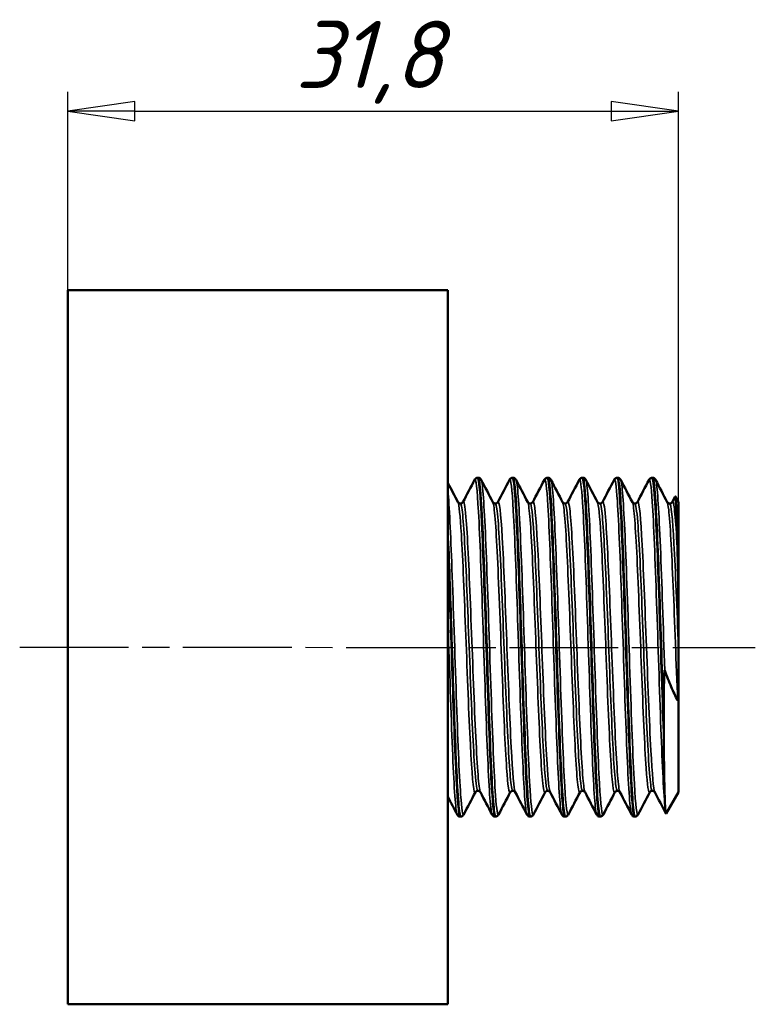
# Model space of a CAD drawing. Header units: millimetres. Extents: x -125 to 744, y -69 to 356.
# Tile 3 of 11: x 49 to 87, y 100 to 151. Entities that reach past the tile are written whole.
import ezdxf

# ---------------------------------------------------------------- set-up
doc = ezdxf.new("R2010")
doc.units = ezdxf.units.MM
doc.linetypes.add('CHAIN', pattern=[0.7087, 0.4724, -0.0591, 0.1181, -0.0591])
for name, color, linetype, lineweight in [('Видимые тонкие (ГОСТ)', 7, 'Continuous', 35), ('Видимый контур (ГОСТ)', 7, 'Continuous', 50), ('Осевая линия (ГОСТ)', 7, 'Continuous', 25), ('Размер (ГОСТ)', 7, 'Continuous', 25)]:
    doc.layers.add(name, color=color, linetype=linetype, lineweight=lineweight)
doc.styles.add('Обычный текст (ГОСТ)', font='GOST Common Italic.ttf')
doc.dimstyles.new('Обычный (ГОСТ)', dxfattribs={"dimtxt": 3.5, "dimasz": 3.5, "dimexe": 1, "dimexo": 0, "dimgap": 0.5, "dimtad": 1, "dimrnd": 1e-08, "dimtxsty": 'Обычный текст (ГОСТ)', "dimblk": 'Filled-1', "dimcen": 0.09, "dimdle": 15, "dimclrd": 256, "dimclre": 256, "dimclrt": 256, "dimazin": 2, "dimtfac": 0.714286, "dimtdec": 3, "dimtmove": 0, "dimatfit": 3, "dimfxl": 1, "dimtolj": 1, "dimlwd": 25, "dimlwe": 25, "dimarcsym": 0})

# ---------------------------------------------------------------- blocks, each defined once
blk = doc.blocks.new('Filled-1')
at = {"color": 0}
for p, q in [((0, 0), (-1, 0.143)), ((-1, 0.143), (-1, -0.143)), ((-1, 0), (0, 0)), ((-1, -0.143), (0, 0))]:
    blk.add_line(p, q, dxfattribs=at)
at = {"color": 0, "flags": 128}
blk.add_lwpolyline([(-1, -0.143), (0, 0), (-1, 0.143), (-1, -0.143)], dxfattribs=at)
at = {"color": 0}
blk.add_solid([(-1, -0.143), (0, 0), (-1, 0.143), (-1, -0.143)], dxfattribs=at)
blk = doc.blocks.new('*D9')
at = {"layer": 'Defpoints', "color": 0, "linetype": 'Continuous', "transparency": 16777216}
for p in [(82.856, 146.373), (51.056, 137.056), (82.856, 118.435)]:
    blk.add_point(p, dxfattribs=at)
at = {"layer": 'Размер (ГОСТ)', "linetype": 'Continuous', "lineweight": 25, "transparency": 16777216}
for p, q in [((51.056, 137.056), (51.056, 147.373)), ((82.856, 118.435), (82.856, 147.373)), ((54.556, 146.373), (79.356, 146.373))]:
    blk.add_line(p, q, dxfattribs=at)
at = {"layer": 'Размер (ГОСТ)', "linetype": 'Continuous', "lineweight": 25, "transparency": 16777216, "xscale": 3.5, "yscale": 3.5, "zscale": 3.5, "rotation": 180}
blk.add_blockref('Filled-1', (51.056, 146.373), dxfattribs=at)
at = {"layer": 'Размер (ГОСТ)', "linetype": 'Continuous', "lineweight": 25, "transparency": 16777216, "xscale": 3.5, "yscale": 3.5, "zscale": 3.5}
blk.add_blockref('Filled-1', (82.856, 146.373), dxfattribs=at)
at = {"layer": 'Размер (ГОСТ)', "linetype": 'Continuous', "lineweight": 25, "transparency": 16777216, "insert": (62.906, 151.073), "char_height": 3.5, "attachment_point": 1, "style": 'Обычный текст (ГОСТ)'}
blk.add_mtext('\\A1;31,8', dxfattribs=at)

msp = doc.modelspace()

# ---------------------------------------------------------------- linework, layer by layer
at = {"layer": 'Видимые тонкие (ГОСТ)'}
for points, knots in [([(73.15, 109.74), (73.141, 109.756), (73.133, 109.785), (73.124, 109.826), (73.048, 110.182), (72.972, 111.465), (72.897, 113.315), (72.821, 115.163), (72.745, 117.553), (72.67, 119.811), (72.594, 122.066), (72.519, 124.163), (72.443, 125.51), (72.376, 126.702), (72.309, 127.294), (72.242, 127.172)], [39.333386, 39.333386, 39.333386, 39.333386, 39.425766, 39.425766, 39.425766, 40.211501, 40.211501, 40.211501, 40.996432, 40.996432, 40.996432, 41.780631, 41.780631, 41.780631, 42.474979, 42.474979, 42.474979, 42.474979]), ([(74.966, 109.74), (74.955, 109.762), (74.943, 109.804), (74.931, 109.87), (74.856, 110.286), (74.781, 111.608), (74.706, 113.469), (74.631, 115.329), (74.556, 117.705), (74.482, 119.937), (74.407, 122.169), (74.332, 124.231), (74.257, 125.552), (74.191, 126.717), (74.125, 127.293), (74.058, 127.172)], [33.050201, 33.050201, 33.050201, 33.050201, 33.171687, 33.171687, 33.171687, 33.94992, 33.94992, 33.94992, 34.727923, 34.727923, 34.727923, 35.505701, 35.505701, 35.505701, 36.191794, 36.191794, 36.191794, 36.191794]), ([(76.783, 109.742), (76.766, 109.771), (76.75, 109.843), (76.733, 109.957), (76.658, 110.482), (76.583, 111.908), (76.508, 113.836), (76.433, 115.764), (76.358, 118.171), (76.283, 120.386), (76.207, 122.6), (76.132, 124.596), (76.057, 125.818), (75.996, 126.808), (75.935, 127.28), (75.875, 127.17)], [26.767016, 26.767016, 26.767016, 26.767016, 26.936786, 26.936786, 26.936786, 27.717084, 27.717084, 27.717084, 28.497102, 28.497102, 28.497102, 29.276847, 29.276847, 29.276847, 29.908608, 29.908608, 29.908608, 29.908608]), ([(78.599, 109.743), (78.579, 109.778), (78.56, 109.87), (78.541, 110.021), (78.466, 110.615), (78.39, 112.107), (78.315, 114.079), (78.239, 116.051), (78.164, 118.478), (78.089, 120.681), (78.013, 122.884), (77.938, 124.835), (77.862, 125.988), (77.805, 126.865), (77.748, 127.272), (77.691, 127.169)], [20.48383, 20.48383, 20.48383, 20.48383, 20.683595, 20.683595, 20.683595, 21.466353, 21.466353, 21.466353, 22.248782, 22.248782, 22.248782, 23.030887, 23.030887, 23.030887, 23.625423, 23.625423, 23.625423, 23.625423]), ([(80.415, 109.743), (80.395, 109.78), (80.375, 109.878), (80.355, 110.041), (80.279, 110.655), (80.203, 112.173), (80.127, 114.165), (80.052, 116.157), (79.976, 118.598), (79.901, 120.801), (79.825, 123.002), (79.749, 124.938), (79.674, 126.062), (79.618, 126.889), (79.562, 127.269), (79.507, 127.168)], [14.200645, 14.200645, 14.200645, 14.200645, 14.40889, 14.40889, 14.40889, 15.194518, 15.194518, 15.194518, 15.979764, 15.979764, 15.979764, 16.764635, 16.764635, 16.764635, 17.342238, 17.342238, 17.342238, 17.342238]), ([(82.166, 110.079), (82.091, 110.721), (82.016, 112.242), (81.941, 114.222), (81.867, 116.201), (81.792, 118.615), (81.717, 120.796), (81.642, 122.976), (81.567, 124.896), (81.492, 126.026), (81.436, 126.877), (81.379, 127.271), (81.323, 127.169)], [8.141426, 8.141426, 8.141426, 8.141426, 8.918753, 8.918753, 8.918753, 9.695976, 9.695976, 9.695976, 10.473096, 10.473096, 10.473096, 11.059052, 11.059052, 11.059052, 11.059052]), ([(73.491, 109.744), (73.438, 109.647), (73.385, 109.985), (73.332, 110.734), (73.254, 111.834), (73.177, 113.811), (73.099, 116.075), (73.023, 118.276), (72.947, 120.72), (72.872, 122.717), (72.796, 124.712), (72.72, 126.236), (72.645, 126.86), (72.624, 127.029), (72.604, 127.131), (72.583, 127.168)], [32.923245, 32.923245, 32.923245, 32.923245, 33.473213, 33.473213, 33.473213, 34.281505, 34.281505, 34.281505, 35.06711, 35.06711, 35.06711, 35.851959, 35.851959, 35.851959, 36.064837, 36.064837, 36.064837, 36.064837]), ([(75.307, 109.742), (75.248, 109.635), (75.189, 110.073), (75.131, 111.001), (75.056, 112.183), (74.981, 114.146), (74.905, 116.346), (74.831, 118.545), (74.756, 120.954), (74.681, 122.904), (74.606, 124.853), (74.531, 126.321), (74.456, 126.901), (74.437, 127.046), (74.418, 127.135), (74.399, 127.169)], [26.640059, 26.640059, 26.640059, 26.640059, 27.251947, 27.251947, 27.251947, 28.03039, 28.03039, 28.03039, 28.808596, 28.808596, 28.808596, 29.586573, 29.586573, 29.586573, 29.781652, 29.781652, 29.781652, 29.781652]), ([(77.123, 109.74), (77.06, 109.626), (76.997, 110.145), (76.933, 111.216), (76.858, 112.488), (76.783, 114.522), (76.708, 116.751), (76.633, 118.98), (76.558, 121.376), (76.482, 123.271), (76.407, 125.166), (76.332, 126.538), (76.257, 127.005), (76.243, 127.09), (76.229, 127.145), (76.215, 127.17)], [20.356874, 20.356874, 20.356874, 20.356874, 21.014214, 21.014214, 21.014214, 21.794764, 21.794764, 21.794764, 22.57503, 22.57503, 22.57503, 23.355017, 23.355017, 23.355017, 23.498467, 23.498467, 23.498467, 23.498467]), ([(78.94, 109.74), (78.874, 109.62), (78.808, 110.193), (78.742, 111.355), (78.666, 112.682), (78.591, 114.763), (78.515, 117.011), (78.44, 119.259), (78.364, 121.648), (78.289, 123.507), (78.214, 125.366), (78.138, 126.673), (78.063, 127.062), (78.052, 127.116), (78.042, 127.153), (78.032, 127.172)], [14.073689, 14.073689, 14.073689, 14.073689, 14.7588, 14.7588, 14.7588, 15.541856, 15.541856, 15.541856, 16.324576, 16.324576, 16.324576, 17.106968, 17.106968, 17.106968, 17.215281, 17.215281, 17.215281, 17.215281]), ([(80.756, 109.741), (80.69, 109.622), (80.624, 110.188), (80.558, 111.34), (80.482, 112.682), (80.405, 114.802), (80.329, 117.087), (80.253, 119.347), (80.177, 121.739), (80.102, 123.59), (80.026, 125.44), (79.95, 126.725), (79.875, 127.083), (79.866, 127.126), (79.857, 127.155), (79.848, 127.172)], [7.790503, 7.790503, 7.790503, 7.790503, 8.472701, 8.472701, 8.472701, 9.26748, 9.26748, 9.26748, 10.053064, 10.053064, 10.053064, 10.838267, 10.838267, 10.838267, 10.932096, 10.932096, 10.932096, 10.932096]), ([(82.139, 117.249), (82.065, 119.49), (81.99, 121.846), (81.915, 123.663), (81.84, 125.48), (81.765, 126.737), (81.69, 127.086), (81.681, 127.127), (81.673, 127.156), (81.664, 127.172)], [3.002946, 3.002946, 3.002946, 3.002946, 3.780261, 3.780261, 3.780261, 4.557471, 4.557471, 4.557471, 4.648911, 4.648911, 4.648911, 4.648911]), ([(71.675, 109.744), (71.621, 109.646), (71.567, 109.998), (71.513, 110.773), (71.438, 111.854), (71.363, 113.748), (71.288, 115.924), (71.213, 118.098), (71.137, 120.529), (71.062, 122.538), (70.994, 124.373), (70.925, 125.836), (70.856, 126.594)], [39.20643, 39.20643, 39.20643, 39.20643, 39.765777, 39.765777, 39.765777, 40.546634, 40.546634, 40.546634, 41.326914, 41.326914, 41.326914, 42.039992, 42.039992, 42.039992, 42.039992]), ([(74.359, 110.903), (74.288, 111.044), (74.217, 111.888), (74.146, 113.236), (74.068, 114.71), (73.991, 116.767), (73.913, 118.799), (73.835, 120.83), (73.758, 122.809), (73.68, 124.149), (73.604, 125.47), (73.527, 126.15), (73.451, 126.008)], [33.059906, 33.059906, 33.059906, 33.059906, 33.797126, 33.797126, 33.797126, 34.602817, 34.602817, 34.602817, 35.408283, 35.408283, 35.408283, 36.201498, 36.201498, 36.201498, 36.201498]), ([(72.283, 110.904), (72.273, 110.885), (72.263, 110.878), (72.254, 110.885), (72.176, 110.94), (72.097, 111.868), (72.019, 113.391), (71.941, 114.912), (71.863, 117.006), (71.785, 119.047), (71.707, 121.085), (71.629, 123.042), (71.551, 124.332), (71.492, 125.303), (71.433, 125.886), (71.375, 126.004)], [39.196725, 39.196725, 39.196725, 39.196725, 39.296785, 39.296785, 39.296785, 40.108143, 40.108143, 40.108143, 40.918794, 40.918794, 40.918794, 41.728765, 41.728765, 41.728765, 42.338318, 42.338318, 42.338318, 42.338318]), ([(72.413, 110.982), (72.364, 110.985), (72.316, 111.298), (72.267, 111.905), (72.189, 112.886), (72.11, 114.62), (72.032, 116.585), (71.953, 118.549), (71.875, 120.715), (71.797, 122.433), (71.718, 124.149), (71.64, 125.393), (71.562, 125.792), (71.543, 125.889), (71.524, 125.935), (71.505, 125.933)], [39.269908, 39.269908, 39.269908, 39.269908, 39.774127, 39.774127, 39.774127, 40.588002, 40.588002, 40.588002, 41.401164, 41.401164, 41.401164, 42.213641, 42.213641, 42.213641, 42.411501, 42.411501, 42.411501, 42.411501]), ([(72.543, 110.906), (72.526, 110.936), (72.51, 111.003), (72.493, 111.108), (72.415, 111.605), (72.337, 112.947), (72.258, 114.733), (72.18, 116.516), (72.102, 118.717), (72.024, 120.675), (71.946, 122.632), (71.868, 124.32), (71.79, 125.233), (71.738, 125.837), (71.686, 126.097), (71.635, 126.002)], [39.343091, 39.343091, 39.343091, 39.343091, 39.514681, 39.514681, 39.514681, 40.32679, 40.32679, 40.32679, 41.138163, 41.138163, 41.138163, 41.948828, 41.948828, 41.948828, 42.484684, 42.484684, 42.484684, 42.484684]), ([(74.099, 110.905), (74.035, 110.79), (73.972, 111.227), (73.908, 112.151), (73.83, 113.278), (73.753, 115.113), (73.675, 117.114), (73.594, 119.214), (73.512, 121.466), (73.431, 123.142), (73.352, 124.766), (73.273, 125.827), (73.194, 126.002), (73.193, 126.005), (73.192, 126.007), (73.191, 126.009)], [32.91354, 32.91354, 32.91354, 32.91354, 33.573942, 33.573942, 33.573942, 34.379404, 34.379404, 34.379404, 35.224762, 35.224762, 35.224762, 36.043702, 36.043702, 36.043702, 36.055133, 36.055133, 36.055133, 36.055133]), ([(74.229, 110.98), (74.206, 110.978), (74.183, 111.046), (74.159, 111.189), (74.082, 111.668), (74.004, 112.975), (73.926, 114.722), (73.848, 116.468), (73.77, 118.629), (73.692, 120.562), (73.611, 122.59), (73.529, 124.334), (73.447, 125.231), (73.405, 125.694), (73.363, 125.928), (73.321, 125.929)], [32.986723, 32.986723, 32.986723, 32.986723, 33.226852, 33.226852, 33.226852, 34.035016, 34.035016, 34.035016, 34.842952, 34.842952, 34.842952, 35.69017, 35.69017, 35.69017, 36.128316, 36.128316, 36.128316, 36.128316]), ([(75.915, 110.91), (75.868, 110.822), (75.82, 111.031), (75.773, 111.534), (75.695, 112.362), (75.617, 113.974), (75.54, 115.892), (75.462, 117.81), (75.384, 120.007), (75.306, 121.831), (75.229, 123.654), (75.151, 125.081), (75.073, 125.687), (75.051, 125.858), (75.029, 125.963), (75.007, 126.004)], [26.630355, 26.630355, 26.630355, 26.630355, 27.121586, 27.121586, 27.121586, 27.929036, 27.929036, 27.929036, 28.736213, 28.736213, 28.736213, 29.543125, 29.543125, 29.543125, 29.771947, 29.771947, 29.771947, 29.771947]), ([(76.045, 110.974), (76.04, 110.974), (76.036, 110.977), (76.031, 110.983), (75.953, 111.082), (75.875, 112.04), (75.797, 113.57), (75.719, 115.1), (75.641, 117.181), (75.563, 119.191), (75.484, 121.2), (75.406, 123.111), (75.328, 124.354), (75.265, 125.371), (75.201, 125.928), (75.137, 125.935)], [26.703538, 26.703538, 26.703538, 26.703538, 26.752562, 26.752562, 26.752562, 27.562785, 27.562785, 27.562785, 28.372726, 28.372726, 28.372726, 29.182393, 29.182393, 29.182393, 29.84513, 29.84513, 29.84513, 29.84513]), ([(76.175, 110.908), (76.12, 111.018), (76.066, 111.525), (76.011, 112.377), (75.934, 113.594), (75.856, 115.496), (75.778, 117.52), (75.7, 119.542), (75.622, 121.658), (75.545, 123.239), (75.467, 124.819), (75.389, 125.842), (75.311, 126.005), (75.296, 126.036), (75.282, 126.036), (75.267, 126.006)], [26.77672, 26.77672, 26.77672, 26.77672, 27.342683, 27.342683, 27.342683, 28.150418, 28.150418, 28.150418, 28.957873, 28.957873, 28.957873, 29.765056, 29.765056, 29.765056, 29.918313, 29.918313, 29.918313, 29.918313]), ([(77.731, 110.91), (77.702, 110.853), (77.673, 110.905), (77.645, 111.074), (77.567, 111.532), (77.489, 112.835), (77.411, 114.593), (77.333, 116.351), (77.255, 118.54), (77.177, 120.508), (77.099, 122.474), (77.021, 124.192), (76.943, 125.148), (76.903, 125.637), (76.863, 125.924), (76.823, 126.001)], [20.347169, 20.347169, 20.347169, 20.347169, 20.646101, 20.646101, 20.646101, 21.455974, 21.455974, 21.455974, 22.265521, 22.265521, 22.265521, 23.074748, 23.074748, 23.074748, 23.488762, 23.488762, 23.488762, 23.488762]), ([(77.861, 110.977), (77.798, 110.984), (77.735, 111.522), (77.673, 112.51), (77.594, 113.739), (77.516, 115.648), (77.438, 117.663), (77.36, 119.676), (77.281, 121.768), (77.203, 123.309), (77.125, 124.85), (77.047, 125.819), (76.968, 125.927), (76.963, 125.934), (76.958, 125.937), (76.953, 125.937)], [20.420352, 20.420352, 20.420352, 20.420352, 21.072551, 21.072551, 21.072551, 21.884935, 21.884935, 21.884935, 22.69699, 22.69699, 22.69699, 23.508722, 23.508722, 23.508722, 23.561945, 23.561945, 23.561945, 23.561945]), ([(77.991, 110.911), (77.955, 110.98), (77.918, 111.224), (77.882, 111.641), (77.804, 112.533), (77.726, 114.203), (77.648, 116.151), (77.57, 118.099), (77.492, 120.298), (77.414, 122.091), (77.336, 123.884), (77.258, 125.247), (77.18, 125.774), (77.147, 125.991), (77.115, 126.064), (77.083, 126.001)], [20.493535, 20.493535, 20.493535, 20.493535, 20.87174, 20.87174, 20.87174, 21.681952, 21.681952, 21.681952, 22.49183, 22.49183, 22.49183, 23.30138, 23.30138, 23.30138, 23.635128, 23.635128, 23.635128, 23.635128]), ([(79.547, 110.904), (79.538, 110.886), (79.53, 110.879), (79.521, 110.883), (79.443, 110.919), (79.364, 111.831), (79.286, 113.345), (79.208, 114.858), (79.13, 116.952), (79.051, 118.998), (78.973, 121.042), (78.895, 123.01), (78.817, 124.31), (78.757, 125.294), (78.698, 125.885), (78.639, 126.005)], [14.063984, 14.063984, 14.063984, 14.063984, 14.154495, 14.154495, 14.154495, 14.967239, 14.967239, 14.967239, 15.779599, 15.779599, 15.779599, 16.591582, 16.591582, 16.591582, 17.205577, 17.205577, 17.205577, 17.205577]), ([(79.677, 110.982), (79.636, 110.983), (79.596, 111.201), (79.555, 111.635), (79.476, 112.471), (79.398, 114.095), (79.319, 116.018), (79.241, 117.939), (79.162, 120.13), (79.084, 121.93), (79.005, 123.729), (78.927, 125.111), (78.848, 125.66), (78.822, 125.844), (78.795, 125.933), (78.769, 125.931)], [14.137167, 14.137167, 14.137167, 14.137167, 14.560747, 14.560747, 14.560747, 15.376027, 15.376027, 15.376027, 16.19092, 16.19092, 16.19092, 17.005432, 17.005432, 17.005432, 17.27876, 17.27876, 17.27876, 17.27876]), ([(79.807, 110.906), (79.791, 110.935), (79.775, 110.999), (79.759, 111.099), (79.681, 111.587), (79.602, 112.924), (79.524, 114.708), (79.446, 116.491), (79.367, 118.695), (79.289, 120.658), (79.211, 122.621), (79.133, 124.314), (79.054, 125.231), (79.003, 125.836), (78.951, 126.097), (78.899, 126.002)], [14.21035, 14.21035, 14.21035, 14.21035, 14.37717, 14.37717, 14.37717, 15.19031, 15.19031, 15.19031, 16.003058, 16.003058, 16.003058, 16.815423, 16.815423, 16.815423, 17.351943, 17.351943, 17.351943, 17.351943]), ([(81.363, 110.907), (81.3, 110.793), (81.236, 111.228), (81.172, 112.153), (81.092, 113.311), (81.013, 115.22), (80.933, 117.285), (80.854, 119.318), (80.776, 121.473), (80.697, 123.099), (80.619, 124.724), (80.54, 125.797), (80.462, 125.994), (80.46, 126), (80.457, 126.005), (80.455, 126.009)], [7.780799, 7.780799, 7.780799, 7.780799, 8.441609, 8.441609, 8.441609, 9.269566, 9.269566, 9.269566, 10.084766, 10.084766, 10.084766, 10.899538, 10.899538, 10.899538, 10.922391, 10.922391, 10.922391, 10.922391]), ([(81.493, 110.976), (81.48, 110.975), (81.468, 110.996), (81.455, 111.04), (81.374, 111.32), (81.292, 112.524), (81.211, 114.266), (81.131, 115.982), (81.051, 118.19), (80.971, 120.203), (80.892, 122.186), (80.814, 123.95), (80.735, 124.959), (80.685, 125.597), (80.635, 125.927), (80.585, 125.93)], [7.853982, 7.853982, 7.853982, 7.853982, 7.987242, 7.987242, 7.987242, 8.830472, 8.830472, 8.830472, 9.660526, 9.660526, 9.660526, 10.478284, 10.478284, 10.478284, 10.995574, 10.995574, 10.995574, 10.995574]), ([(81.623, 110.904), (81.555, 111.041), (81.487, 111.821), (81.418, 113.082), (81.337, 114.579), (81.256, 116.732), (81.175, 118.853), (81.095, 120.941), (81.016, 122.965), (80.936, 124.296), (80.862, 125.523), (80.789, 126.145), (80.715, 126.009)], [7.927165, 7.927165, 7.927165, 7.927165, 8.63596, 8.63596, 8.63596, 9.477227, 9.477227, 9.477227, 10.305348, 10.305348, 10.305348, 11.068757, 11.068757, 11.068757, 11.068757]), ([(82.812, 115.684), (82.735, 117.578), (82.657, 119.773), (82.58, 121.621), (82.502, 123.469), (82.424, 124.945), (82.347, 125.611), (82.321, 125.827), (82.296, 125.957), (82.271, 126.003)], [2.766947, 2.766947, 2.766947, 2.766947, 3.572826, 3.572826, 3.572826, 4.378588, 4.378588, 4.378588, 4.639206, 4.639206, 4.639206, 4.639206]), ([(82.856, 118.435), (82.778, 120.451), (82.7, 122.455), (82.622, 123.852), (82.549, 125.174), (82.475, 125.934), (82.401, 125.937)], [3.138807, 3.138807, 3.138807, 3.138807, 3.947167, 3.947167, 3.947167, 4.712389, 4.712389, 4.712389, 4.712389]), ([(82.818, 123.061), (82.74, 124.676), (82.662, 125.757), (82.585, 125.982), (82.567, 126.034), (82.549, 126.041), (82.531, 126.005)], [3.7952976, 3.7952976, 3.7952976, 3.7952976, 4.6011788, 4.6011788, 4.6011788, 4.7855719, 4.7855719, 4.7855719, 4.7855719]), ([(71.334, 109.739), (71.327, 109.752), (71.32, 109.774), (71.313, 109.804), (71.237, 110.118), (71.162, 111.349), (71.087, 113.155), (71.012, 114.96), (70.937, 117.317), (70.862, 119.569), (70.86, 119.624), (70.858, 119.679), (70.856, 119.734)], [45.616572, 45.616572, 45.616572, 45.616572, 45.691539, 45.691539, 45.691539, 46.471881, 46.471881, 46.471881, 47.251669, 47.251669, 47.251669, 47.270741, 47.270741, 47.270741, 47.270741])]:
    msp.add_open_spline(points, degree=3, knots=knots, dxfattribs=at)
at = {"layer": 'Видимый контур (ГОСТ)'}
for p, q in [((51.056, 99.856), (51.056, 137.056)), ((51.056, 137.056), (70.856, 137.056)), ((70.856, 99.856), (70.856, 137.056)), ((72.404, 127.283), (72.421, 127.283)), ((74.22, 127.283), (74.237, 127.283)), ((76.036, 127.283), (76.053, 127.283)), ((77.853, 127.283), (77.87, 127.283)), ((79.669, 127.283), (79.686, 127.283)), ((81.485, 127.283), (81.502, 127.283)), ((82.531, 126.009), (82.683, 126.299)), ((82.856, 126.015), (82.691, 126.3)), ((82.856, 120.123), (82.856, 126.015)), ((82.856, 120.123), (82.856, 118.435)), ((82.856, 118.435), (82.856, 116.742)), ((82.856, 110.897), (82.856, 116.742)), ((82.856, 110.897), (82.216, 109.788)), ((71.496, 109.629), (71.513, 109.629)), ((73.312, 109.629), (73.329, 109.629)), ((75.128, 109.629), (75.145, 109.629)), ((76.945, 109.629), (76.962, 109.629)), ((78.761, 109.629), (78.778, 109.629)), ((80.577, 109.629), (80.594, 109.629)), ((51.056, 99.856), (70.856, 99.856))]:
    msp.add_line(p, q, dxfattribs=at)
for points in [[(71.635, 126.009), (71.837, 126.397), (72.04, 126.785), (72.242, 127.173)], [(72.583, 127.173), (72.786, 126.785), (72.988, 126.397), (73.191, 126.009)], [(73.451, 126.009), (73.653, 126.397), (73.856, 126.785), (74.058, 127.173)], [(74.399, 127.173), (74.602, 126.785), (74.804, 126.397), (75.007, 126.009)], [(75.267, 126.009), (75.47, 126.397), (75.672, 126.785), (75.875, 127.173)], [(76.215, 127.173), (76.418, 126.785), (76.62, 126.397), (76.823, 126.009)], [(77.083, 126.009), (77.286, 126.397), (77.488, 126.785), (77.691, 127.173)], [(78.032, 127.173), (78.234, 126.785), (78.436, 126.397), (78.639, 126.009)], [(78.899, 126.009), (79.102, 126.397), (79.304, 126.785), (79.507, 127.173)], [(79.848, 127.173), (80.05, 126.785), (80.253, 126.397), (80.455, 126.009)], [(80.715, 126.009), (80.918, 126.397), (81.12, 126.785), (81.323, 127.173)], [(81.664, 127.173), (81.866, 126.785), (82.069, 126.397), (82.271, 126.009)], [(70.856, 127.003), (71.029, 126.671), (71.202, 126.34), (71.375, 126.009)], [(82.091, 114.01), (82.091, 114.169), (82.091, 114.331), (82.09, 114.496)], [(72.283, 110.903), (72.08, 110.514), (71.878, 110.126), (71.675, 109.738)], [(73.15, 109.738), (72.948, 110.126), (72.745, 110.514), (72.543, 110.903)], [(74.099, 110.903), (73.896, 110.514), (73.694, 110.126), (73.491, 109.738)], [(74.966, 109.738), (74.764, 110.126), (74.561, 110.514), (74.359, 110.903)], [(75.915, 110.903), (75.712, 110.514), (75.51, 110.126), (75.307, 109.738)], [(76.783, 109.738), (76.58, 110.126), (76.378, 110.514), (76.175, 110.903)], [(77.731, 110.903), (77.528, 110.514), (77.326, 110.126), (77.123, 109.738)], [(78.599, 109.738), (78.396, 110.126), (78.194, 110.514), (77.991, 110.903)], [(79.547, 110.903), (79.345, 110.514), (79.142, 110.126), (78.94, 109.738)], [(80.415, 109.738), (80.212, 110.126), (80.01, 110.514), (79.807, 110.903)], [(81.363, 110.903), (81.161, 110.514), (80.958, 110.126), (80.756, 109.738)], [(82.204, 109.79), (82.011, 110.161), (81.817, 110.532), (81.623, 110.903)], [(71.334, 109.738), (71.175, 110.044), (71.016, 110.349), (70.856, 110.655)], [(82.216, 109.788), (82.199, 109.759), (82.183, 109.857), (82.166, 110.079)]]:
    msp.add_open_spline(points, degree=3, dxfattribs=at)
for points, knots in [([(72.242, 127.173), (72.251, 127.19), (72.262, 127.208), (72.296, 127.241), (72.311, 127.253), (72.351, 127.274), (72.377, 127.281), (72.404, 127.283)], [0, 0, 0, 0, 0.02827371, 0.02827371, 0.04297058, 0.04297058, 0.05819371, 0.05819371, 0.05819371, 0.05819371]), ([(72.404, 127.282), (72.476, 127.283), (72.549, 126.417), (72.622, 124.904), (72.696, 123.343), (72.771, 121.113), (72.846, 118.83), (72.921, 116.548), (72.996, 114.24), (73.07, 112.544), (73.145, 110.848), (73.22, 109.784), (73.295, 109.645), (73.301, 109.634), (73.306, 109.629), (73.312, 109.63)], [-42.412959, -42.412959, -42.412959, -42.412959, -41.659786, -41.659786, -41.659786, -40.883161, -40.883161, -40.883161, -40.106776, -40.106776, -40.106776, -39.330626, -39.330626, -39.330626, -39.269908, -39.269908, -39.269908, -39.269908]), ([(73.33, 109.63), (73.322, 109.629), (73.315, 109.637), (73.307, 109.655), (73.229, 109.839), (73.152, 111.021), (73.074, 112.852), (72.999, 114.633), (72.923, 117.004), (72.848, 119.299), (72.772, 121.591), (72.697, 123.779), (72.621, 125.25), (72.555, 126.55), (72.488, 127.275), (72.421, 127.281)], [32.985265, 32.985265, 32.985265, 32.985265, 33.064117, 33.064117, 33.064117, 33.869667, 33.869667, 33.869667, 34.653144, 34.653144, 34.653144, 35.435871, 35.435871, 35.435871, 36.128316, 36.128316, 36.128316, 36.128316]), ([(72.422, 127.283), (72.458, 127.281), (72.493, 127.267), (72.538, 127.236), (72.552, 127.221), (72.571, 127.195), (72.578, 127.184), (72.583, 127.173)], [0, 0, 0, 0, 0.02085136, 0.02085136, 0.04036582, 0.04036582, 0.05816466, 0.05816466, 0.05816466, 0.05816466]), ([(74.058, 127.173), (74.067, 127.19), (74.078, 127.208), (74.112, 127.241), (74.127, 127.253), (74.167, 127.274), (74.193, 127.281), (74.22, 127.283)], [0, 0, 0, 0, 0.02827371, 0.02827371, 0.04297058, 0.04297058, 0.05819371, 0.05819371, 0.05819371, 0.05819371]), ([(74.22, 127.281), (74.285, 127.278), (74.35, 126.59), (74.416, 125.346), (74.49, 123.921), (74.565, 121.783), (74.639, 119.519), (74.717, 117.166), (74.795, 114.708), (74.872, 112.872), (74.948, 111.087), (75.023, 109.911), (75.099, 109.675), (75.109, 109.644), (75.119, 109.63), (75.128, 109.631)], [-36.129774, -36.129774, -36.129774, -36.129774, -35.453174, -35.453174, -35.453174, -34.678303, -34.678303, -34.678303, -33.872637, -33.872637, -33.872637, -33.089157, -33.089157, -33.089157, -32.986723, -32.986723, -32.986723, -32.986723]), ([(75.146, 109.632), (75.131, 109.63), (75.116, 109.664), (75.1, 109.736), (75.026, 110.09), (74.951, 111.36), (74.876, 113.194), (74.801, 115.027), (74.726, 117.403), (74.652, 119.665), (74.577, 121.927), (74.502, 124.048), (74.427, 125.443), (74.364, 126.625), (74.301, 127.274), (74.237, 127.28)], [26.702079, 26.702079, 26.702079, 26.702079, 26.859268, 26.859268, 26.859268, 27.635652, 27.635652, 27.635652, 28.411801, 28.411801, 28.411801, 29.187723, 29.187723, 29.187723, 29.84513, 29.84513, 29.84513, 29.84513]), ([(74.238, 127.283), (74.274, 127.281), (74.309, 127.267), (74.354, 127.236), (74.368, 127.221), (74.388, 127.195), (74.394, 127.184), (74.399, 127.173)], [0, 0, 0, 0, 0.02085136, 0.02085136, 0.04036582, 0.04036582, 0.05816466, 0.05816466, 0.05816466, 0.05816466]), ([(75.875, 127.173), (75.883, 127.19), (75.894, 127.208), (75.928, 127.241), (75.943, 127.253), (75.983, 127.274), (76.009, 127.281), (76.036, 127.283)], [0, 0, 0, 0, 0.02827371, 0.02827371, 0.04297058, 0.04297058, 0.05819371, 0.05819371, 0.05819371, 0.05819371]), ([(76.036, 127.28), (76.1, 127.277), (76.164, 126.617), (76.228, 125.414), (76.303, 124.004), (76.378, 121.863), (76.453, 119.589), (76.528, 117.317), (76.603, 114.938), (76.678, 113.114), (76.753, 111.291), (76.828, 110.044), (76.903, 109.719), (76.917, 109.659), (76.931, 109.63), (76.945, 109.632)], [-29.846588, -29.846588, -29.846588, -29.846588, -29.182479, -29.182479, -29.182479, -28.403109, -28.403109, -28.403109, -27.624335, -27.624335, -27.624335, -26.846133, -26.846133, -26.846133, -26.703538, -26.703538, -26.703538, -26.703538]), ([(76.962, 109.634), (76.941, 109.631), (76.92, 109.699), (76.898, 109.839), (76.823, 110.336), (76.748, 111.742), (76.673, 113.666), (76.598, 115.589), (76.523, 118.007), (76.448, 120.249), (76.373, 122.49), (76.298, 124.528), (76.224, 125.799), (76.167, 126.759), (76.11, 127.272), (76.053, 127.278)], [20.418894, 20.418894, 20.418894, 20.418894, 20.639048, 20.639048, 20.639048, 21.417522, 21.417522, 21.417522, 22.195713, 22.195713, 22.195713, 22.973627, 22.973627, 22.973627, 23.561945, 23.561945, 23.561945, 23.561945]), ([(76.054, 127.283), (76.091, 127.281), (76.125, 127.267), (76.17, 127.236), (76.184, 127.221), (76.204, 127.195), (76.21, 127.184), (76.215, 127.173)], [0, 0, 0, 0, 0.02085136, 0.02085136, 0.04036582, 0.04036582, 0.05816466, 0.05816466, 0.05816466, 0.05816466]), ([(77.691, 127.173), (77.699, 127.19), (77.71, 127.208), (77.744, 127.241), (77.759, 127.253), (77.8, 127.274), (77.825, 127.281), (77.852, 127.283)], [0, 0, 0, 0, 0.02827371, 0.02827371, 0.04297058, 0.04297058, 0.05819371, 0.05819371, 0.05819371, 0.05819371]), ([(77.852, 127.279), (77.91, 127.275), (77.968, 126.742), (78.026, 125.745), (78.1, 124.459), (78.175, 122.416), (78.25, 120.178), (78.324, 117.942), (78.399, 115.539), (78.474, 113.63), (78.549, 111.7), (78.625, 110.299), (78.7, 109.821), (78.72, 109.693), (78.741, 109.632), (78.761, 109.634)], [-23.563403, -23.563403, -23.563403, -23.563403, -22.962847, -22.962847, -22.962847, -22.187566, -22.187566, -22.187566, -21.412689, -21.412689, -21.412689, -20.629155, -20.629155, -20.629155, -20.420352, -20.420352, -20.420352, -20.420352]), ([(77.87, 127.283), (77.907, 127.281), (77.941, 127.267), (77.986, 127.236), (78, 127.221), (78.02, 127.195), (78.026, 127.184), (78.032, 127.173)], [0, 0, 0, 0, 0.02085136, 0.02085136, 0.04036582, 0.04036582, 0.05816466, 0.05816466, 0.05816466, 0.05816466]), ([(78.778, 109.636), (78.753, 109.632), (78.727, 109.73), (78.702, 109.933), (78.626, 110.531), (78.551, 112.033), (78.476, 114.019), (78.401, 116.005), (78.325, 118.45), (78.25, 120.673), (78.175, 122.896), (78.1, 124.869), (78.025, 126.042), (77.973, 126.849), (77.921, 127.271), (77.87, 127.276)], [14.135709, 14.135709, 14.135709, 14.135709, 14.400346, 14.400346, 14.400346, 15.181303, 15.181303, 15.181303, 15.961928, 15.961928, 15.961928, 16.742226, 16.742226, 16.742226, 17.27876, 17.27876, 17.27876, 17.27876]), ([(79.507, 127.173), (79.515, 127.19), (79.526, 127.208), (79.56, 127.241), (79.575, 127.253), (79.616, 127.274), (79.642, 127.281), (79.668, 127.283)], [0, 0, 0, 0, 0.02827371, 0.02827371, 0.04297058, 0.04297058, 0.05819371, 0.05819371, 0.05819371, 0.05819371]), ([(79.668, 127.277), (79.721, 127.274), (79.774, 126.834), (79.827, 125.994), (79.902, 124.806), (79.976, 122.832), (80.051, 120.618), (80.126, 118.406), (80.201, 115.98), (80.275, 114.01), (80.351, 112.013), (80.427, 110.509), (80.502, 109.92), (80.527, 109.727), (80.552, 109.633), (80.577, 109.636)], [-17.280218, -17.280218, -17.280218, -17.280218, -16.731595, -16.731595, -16.731595, -15.955406, -15.955406, -15.955406, -15.180098, -15.180098, -15.180098, -14.394709, -14.394709, -14.394709, -14.137167, -14.137167, -14.137167, -14.137167]), ([(79.686, 127.283), (79.723, 127.281), (79.757, 127.267), (79.802, 127.236), (79.816, 127.221), (79.836, 127.195), (79.842, 127.184), (79.848, 127.173)], [0, 0, 0, 0, 0.02085136, 0.02085136, 0.04036582, 0.04036582, 0.05816466, 0.05816466, 0.05816466, 0.05816466]), ([(80.594, 109.637), (80.567, 109.633), (80.54, 109.742), (80.514, 109.967), (80.437, 110.605), (80.361, 112.172), (80.284, 114.216), (80.209, 116.238), (80.134, 118.702), (80.058, 120.916), (79.983, 123.129), (79.907, 125.065), (79.832, 126.18), (79.783, 126.899), (79.734, 127.272), (79.686, 127.275)], [7.852523, 7.852523, 7.852523, 7.852523, 8.131452, 8.131452, 8.131452, 8.9238, 8.9238, 8.9238, 9.707263, 9.707263, 9.707263, 10.49035, 10.49035, 10.49035, 10.995574, 10.995574, 10.995574, 10.995574]), ([(81.323, 127.173), (81.331, 127.19), (81.342, 127.208), (81.376, 127.241), (81.391, 127.253), (81.432, 127.274), (81.458, 127.281), (81.484, 127.283)], [0, 0, 0, 0, 0.02827371, 0.02827371, 0.04297058, 0.04297058, 0.05819371, 0.05819371, 0.05819371, 0.05819371]), ([(81.484, 127.276), (81.533, 127.274), (81.582, 126.901), (81.631, 126.18), (81.708, 125.046), (81.784, 123.061), (81.861, 120.801), (81.938, 118.541), (82.015, 116.035), (82.091, 114.01)], [-10.997033, -10.997033, -10.997033, -10.997033, -10.490419, -10.490419, -10.490419, -9.693702, -9.693702, -9.693702, -8.896986, -8.896986, -8.896986, -8.896986]), ([(81.502, 127.283), (81.539, 127.281), (81.573, 127.267), (81.618, 127.236), (81.632, 127.221), (81.652, 127.195), (81.658, 127.184), (81.664, 127.173)], [0, 0, 0, 0, 0.02085136, 0.02085136, 0.04036582, 0.04036582, 0.05816466, 0.05816466, 0.05816466, 0.05816466]), ([(82.09, 114.496), (82.016, 116.535), (81.941, 118.977), (81.866, 121.149), (81.791, 123.321), (81.717, 125.198), (81.642, 126.262), (81.595, 126.929), (81.549, 127.272), (81.502, 127.275)], [2.676435, 2.676435, 2.676435, 2.676435, 3.451703, 3.451703, 3.451703, 4.226867, 4.226867, 4.226867, 4.712389, 4.712389, 4.712389, 4.712389]), ([(82.818, 123.061), (82.805, 123.596), (82.793, 124.079), (82.77, 124.917), (82.758, 125.269), (82.729, 125.985), (82.712, 126.237), (82.691, 126.304), (82.687, 126.307), (82.683, 126.299)], [-3.5753541, -3.5753541, -3.5753541, -3.5753541, -3.3782765, -3.3782765, -3.1829609, -3.1829609, -2.8773484, -2.8773484, -2.8089804, -2.8089804, -2.8089804, -2.8089804]), ([(71.375, 126.009), (71.377, 126.005), (71.381, 125.996), (71.406, 125.971), (71.419, 125.961), (71.456, 125.944), (71.48, 125.938), (71.505, 125.938)], [0, 0, 0, 0, 0.02804804, 0.02804804, 0.04279103, 0.04279103, 0.05807962, 0.05807962, 0.05807962, 0.05807962]), ([(71.505, 125.938), (71.54, 125.938), (71.574, 125.951), (71.611, 125.977), (71.621, 125.988), (71.631, 126.003), (71.634, 126.007), (71.635, 126.009)], [0, 0, 0, 0, 0.02213333, 0.02213333, 0.04106075, 0.04106075, 0.05805451, 0.05805451, 0.05805451, 0.05805451]), ([(73.191, 126.009), (73.193, 126.005), (73.197, 125.996), (73.223, 125.971), (73.235, 125.961), (73.272, 125.944), (73.296, 125.938), (73.321, 125.938)], [0, 0, 0, 0, 0.02804804, 0.02804804, 0.04279103, 0.04279103, 0.05807962, 0.05807962, 0.05807962, 0.05807962]), ([(73.321, 125.938), (73.356, 125.938), (73.39, 125.951), (73.427, 125.977), (73.437, 125.988), (73.447, 126.003), (73.45, 126.007), (73.451, 126.009)], [0, 0, 0, 0, 0.02213333, 0.02213333, 0.04106075, 0.04106075, 0.05805451, 0.05805451, 0.05805451, 0.05805451]), ([(75.007, 126.009), (75.009, 126.005), (75.013, 125.996), (75.039, 125.971), (75.052, 125.961), (75.088, 125.944), (75.112, 125.938), (75.137, 125.938)], [0, 0, 0, 0, 0.02804804, 0.02804804, 0.04279103, 0.04279103, 0.05807962, 0.05807962, 0.05807962, 0.05807962]), ([(75.137, 125.938), (75.173, 125.938), (75.206, 125.951), (75.244, 125.977), (75.253, 125.988), (75.264, 126.003), (75.266, 126.007), (75.267, 126.009)], [0, 0, 0, 0, 0.02213333, 0.02213333, 0.04106075, 0.04106075, 0.05805451, 0.05805451, 0.05805451, 0.05805451]), ([(76.823, 126.009), (76.825, 126.005), (76.829, 125.996), (76.855, 125.971), (76.868, 125.961), (76.904, 125.944), (76.928, 125.938), (76.953, 125.938)], [0, 0, 0, 0, 0.02804804, 0.02804804, 0.04279103, 0.04279103, 0.05807962, 0.05807962, 0.05807962, 0.05807962]), ([(76.953, 125.938), (76.989, 125.938), (77.022, 125.951), (77.06, 125.977), (77.069, 125.988), (77.08, 126.003), (77.082, 126.007), (77.083, 126.009)], [0, 0, 0, 0, 0.02213333, 0.02213333, 0.04106075, 0.04106075, 0.05805451, 0.05805451, 0.05805451, 0.05805451]), ([(78.639, 126.009), (78.641, 126.005), (78.645, 125.996), (78.671, 125.971), (78.684, 125.961), (78.72, 125.944), (78.745, 125.938), (78.769, 125.938)], [0, 0, 0, 0, 0.02804804, 0.02804804, 0.04279103, 0.04279103, 0.05807962, 0.05807962, 0.05807962, 0.05807962]), ([(78.769, 125.938), (78.805, 125.938), (78.838, 125.951), (78.876, 125.977), (78.885, 125.988), (78.896, 126.003), (78.898, 126.007), (78.899, 126.009)], [0, 0, 0, 0, 0.02213333, 0.02213333, 0.04106075, 0.04106075, 0.05805451, 0.05805451, 0.05805451, 0.05805451]), ([(80.455, 126.009), (80.457, 126.005), (80.461, 125.996), (80.487, 125.971), (80.5, 125.961), (80.536, 125.944), (80.561, 125.938), (80.585, 125.938)], [0, 0, 0, 0, 0.02804804, 0.02804804, 0.04279103, 0.04279103, 0.05807962, 0.05807962, 0.05807962, 0.05807962]), ([(80.585, 125.938), (80.621, 125.938), (80.655, 125.951), (80.692, 125.977), (80.701, 125.988), (80.712, 126.003), (80.714, 126.007), (80.715, 126.009)], [0, 0, 0, 0, 0.02213333, 0.02213333, 0.04106075, 0.04106075, 0.05805451, 0.05805451, 0.05805451, 0.05805451]), ([(82.271, 126.009), (82.273, 126.005), (82.277, 125.996), (82.303, 125.971), (82.316, 125.961), (82.352, 125.944), (82.377, 125.938), (82.401, 125.938)], [0, 0, 0, 0, 0.02804804, 0.02804804, 0.04279103, 0.04279103, 0.05807962, 0.05807962, 0.05807962, 0.05807962]), ([(82.401, 125.938), (82.437, 125.938), (82.471, 125.951), (82.508, 125.977), (82.517, 125.988), (82.528, 126.003), (82.53, 126.007), (82.531, 126.009)], [0, 0, 0, 0, 0.02213333, 0.02213333, 0.04106075, 0.04106075, 0.05805451, 0.05805451, 0.05805451, 0.05805451]), ([(71.514, 109.63), (71.507, 109.629), (71.5, 109.636), (71.493, 109.65), (71.418, 109.809), (71.343, 110.899), (71.268, 112.617), (71.193, 114.334), (71.118, 116.659), (71.043, 118.945), (70.981, 120.846), (70.918, 122.701), (70.856, 124.157)], [39.26845, 39.26845, 39.26845, 39.26845, 39.339174, 39.339174, 39.339174, 40.117945, 40.117945, 40.117945, 40.896144, 40.896144, 40.896144, 41.543148, 41.543148, 41.543148, 41.543148]), ([(70.856, 123.752), (70.92, 122.186), (70.984, 120.229), (71.048, 118.275), (71.123, 115.985), (71.198, 113.728), (71.273, 112.13), (71.348, 110.546), (71.422, 109.63), (71.496, 109.629)], [-47.767585, -47.767585, -47.767585, -47.767585, -47.103391, -47.103391, -47.103391, -46.324916, -46.324916, -46.324916, -45.553093, -45.553093, -45.553093, -45.553093]), ([(82.856, 120.123), (82.855, 120.364), (82.853, 120.602), (82.843, 121.633), (82.833, 122.379), (82.818, 123.061)], [-0.3252019, -0.3252019, -0.3252019, -0.3252019, -0.2509519, -0.2509519, 0, 0, 0, 0]), ([(82.09, 114.496), (82.09, 115.027), (82.09, 115.587), (82.102, 116.621), (82.11, 116.981), (82.122, 117.17), (82.125, 117.207), (82.13, 117.236), (82.131, 117.242), (82.132, 117.248), (82.133, 117.25), (82.134, 117.252), (82.134, 117.252), (82.135, 117.253), (82.135, 117.253), (82.136, 117.253), (82.136, 117.253), (82.137, 117.253), (82.137, 117.253), (82.138, 117.251), (82.139, 117.25), (82.139, 117.249)], [-0.1052616, -0.1052616, -0.1052616, -0.1052616, -0.0525813, -0.0525813, -0.0096713, -0.0096713, -0.0033821, -0.0033821, -0.0019632, -0.0019632, -0.0014506, -0.0014506, -0.0011884, -0.0011884, -0.0009946, -0.0009946, -0.000792, -0.000792, -0.0005014, -0.0005014, 0, 0, 0, 0]), ([(82.139, 117.249), (82.249, 116.946), (82.361, 116.659), (82.586, 116.137), (82.698, 115.899), (82.812, 115.684)], [-0.2346186, -0.2346186, -0.2346186, -0.2346186, -0.1151222, -0.1151222, 0, 0, 0, 0]), ([(82.812, 115.684), (82.813, 115.684), (82.813, 115.683), (82.814, 115.682), (82.814, 115.682), (82.815, 115.682), (82.816, 115.682), (82.816, 115.682), (82.817, 115.682), (82.818, 115.683), (82.818, 115.684), (82.819, 115.686), (82.82, 115.688), (82.822, 115.695), (82.823, 115.701), (82.828, 115.735), (82.831, 115.778), (82.841, 115.939), (82.846, 116.11), (82.852, 116.451), (82.854, 116.59), (82.856, 116.742)], [-0.4277539, -0.4277539, -0.4277539, -0.4277539, -0.4248631, -0.4248631, -0.4223585, -0.4223585, -0.4206016, -0.4206016, -0.4188324, -0.4188324, -0.4164119, -0.4164119, -0.4122509, -0.4122509, -0.4000593, -0.4000593, -0.3542247, -0.3542247, -0.2423825, -0.2423825, -0.1775618, -0.1775618, -0.1775618, -0.1775618]), ([(82.166, 110.079), (82.145, 110.366), (82.129, 110.865), (82.103, 112.216), (82.095, 113.055), (82.091, 114.01)], [-0.6658253, -0.6658253, -0.6658253, -0.6658253, -0.3319662, -0.3319662, 0, 0, 0, 0]), ([(72.413, 110.974), (72.377, 110.974), (72.343, 110.96), (72.306, 110.934), (72.297, 110.923), (72.286, 110.909), (72.284, 110.905), (72.283, 110.903)], [0, 0, 0, 0, 0.02213333, 0.02213333, 0.04106075, 0.04106075, 0.05805451, 0.05805451, 0.05805451, 0.05805451]), ([(72.543, 110.903), (72.541, 110.906), (72.537, 110.916), (72.511, 110.94), (72.498, 110.95), (72.462, 110.968), (72.437, 110.974), (72.413, 110.974)], [0, 0, 0, 0, 0.02804804, 0.02804804, 0.04279103, 0.04279103, 0.05807962, 0.05807962, 0.05807962, 0.05807962]), ([(74.229, 110.974), (74.193, 110.974), (74.16, 110.96), (74.122, 110.934), (74.113, 110.923), (74.102, 110.909), (74.1, 110.905), (74.099, 110.903)], [0, 0, 0, 0, 0.02213333, 0.02213333, 0.04106075, 0.04106075, 0.05805451, 0.05805451, 0.05805451, 0.05805451]), ([(74.359, 110.903), (74.357, 110.906), (74.353, 110.916), (74.327, 110.94), (74.314, 110.95), (74.278, 110.968), (74.253, 110.974), (74.229, 110.974)], [0, 0, 0, 0, 0.02804804, 0.02804804, 0.04279103, 0.04279103, 0.05807962, 0.05807962, 0.05807962, 0.05807962]), ([(76.045, 110.974), (76.009, 110.974), (75.976, 110.96), (75.938, 110.934), (75.929, 110.923), (75.918, 110.909), (75.916, 110.905), (75.915, 110.903)], [0, 0, 0, 0, 0.02213333, 0.02213333, 0.04106075, 0.04106075, 0.05805451, 0.05805451, 0.05805451, 0.05805451]), ([(76.175, 110.903), (76.173, 110.906), (76.169, 110.916), (76.143, 110.94), (76.13, 110.95), (76.094, 110.968), (76.07, 110.974), (76.045, 110.974)], [0, 0, 0, 0, 0.02804804, 0.02804804, 0.04279103, 0.04279103, 0.05807962, 0.05807962, 0.05807962, 0.05807962]), ([(77.861, 110.974), (77.825, 110.974), (77.792, 110.96), (77.754, 110.934), (77.745, 110.923), (77.734, 110.909), (77.732, 110.905), (77.731, 110.903)], [0, 0, 0, 0, 0.02213333, 0.02213333, 0.04106075, 0.04106075, 0.05805451, 0.05805451, 0.05805451, 0.05805451]), ([(77.991, 110.903), (77.989, 110.906), (77.985, 110.916), (77.959, 110.94), (77.946, 110.95), (77.91, 110.968), (77.886, 110.974), (77.861, 110.974)], [0, 0, 0, 0, 0.02804804, 0.02804804, 0.04279103, 0.04279103, 0.05807962, 0.05807962, 0.05807962, 0.05807962]), ([(79.677, 110.974), (79.642, 110.974), (79.608, 110.96), (79.57, 110.934), (79.561, 110.923), (79.551, 110.909), (79.548, 110.905), (79.547, 110.903)], [0, 0, 0, 0, 0.02213333, 0.02213333, 0.04106075, 0.04106075, 0.05805451, 0.05805451, 0.05805451, 0.05805451]), ([(79.807, 110.903), (79.805, 110.906), (79.801, 110.916), (79.775, 110.94), (79.763, 110.95), (79.726, 110.968), (79.702, 110.974), (79.677, 110.974)], [0, 0, 0, 0, 0.02804804, 0.02804804, 0.04279103, 0.04279103, 0.05807962, 0.05807962, 0.05807962, 0.05807962]), ([(81.493, 110.974), (81.458, 110.974), (81.424, 110.96), (81.387, 110.934), (81.377, 110.923), (81.367, 110.909), (81.364, 110.905), (81.363, 110.903)], [0, 0, 0, 0, 0.02213333, 0.02213333, 0.04106075, 0.04106075, 0.05805451, 0.05805451, 0.05805451, 0.05805451]), ([(81.623, 110.903), (81.621, 110.906), (81.617, 110.916), (81.592, 110.94), (81.579, 110.95), (81.542, 110.968), (81.518, 110.974), (81.493, 110.974)], [0, 0, 0, 0, 0.02804804, 0.02804804, 0.04279103, 0.04279103, 0.05807962, 0.05807962, 0.05807962, 0.05807962]), ([(71.496, 109.629), (71.459, 109.631), (71.425, 109.645), (71.38, 109.675), (71.366, 109.691), (71.346, 109.717), (71.34, 109.728), (71.334, 109.738)], [0, 0, 0, 0, 0.02085136, 0.02085136, 0.04036582, 0.04036582, 0.05816466, 0.05816466, 0.05816466, 0.05816466]), ([(71.675, 109.738), (71.667, 109.722), (71.656, 109.703), (71.622, 109.67), (71.607, 109.658), (71.566, 109.638), (71.54, 109.63), (71.514, 109.629)], [0, 0, 0, 0, 0.02827371, 0.02827371, 0.04297058, 0.04297058, 0.05819371, 0.05819371, 0.05819371, 0.05819371]), ([(73.312, 109.629), (73.275, 109.631), (73.241, 109.645), (73.196, 109.675), (73.182, 109.691), (73.162, 109.717), (73.156, 109.728), (73.15, 109.738)], [0, 0, 0, 0, 0.02085136, 0.02085136, 0.04036582, 0.04036582, 0.05816466, 0.05816466, 0.05816466, 0.05816466]), ([(73.491, 109.738), (73.483, 109.722), (73.472, 109.703), (73.438, 109.67), (73.423, 109.658), (73.382, 109.638), (73.356, 109.63), (73.33, 109.629)], [0, 0, 0, 0, 0.02827371, 0.02827371, 0.04297058, 0.04297058, 0.05819371, 0.05819371, 0.05819371, 0.05819371]), ([(75.128, 109.629), (75.091, 109.631), (75.057, 109.645), (75.012, 109.675), (74.998, 109.691), (74.978, 109.717), (74.972, 109.728), (74.966, 109.738)], [0, 0, 0, 0, 0.02085136, 0.02085136, 0.04036582, 0.04036582, 0.05816466, 0.05816466, 0.05816466, 0.05816466]), ([(75.307, 109.738), (75.299, 109.722), (75.288, 109.703), (75.254, 109.67), (75.239, 109.658), (75.198, 109.638), (75.173, 109.63), (75.146, 109.629)], [0, 0, 0, 0, 0.02827371, 0.02827371, 0.04297058, 0.04297058, 0.05819371, 0.05819371, 0.05819371, 0.05819371]), ([(76.944, 109.629), (76.907, 109.631), (76.873, 109.645), (76.828, 109.675), (76.814, 109.691), (76.794, 109.717), (76.788, 109.728), (76.783, 109.738)], [0, 0, 0, 0, 0.02085136, 0.02085136, 0.04036582, 0.04036582, 0.05816466, 0.05816466, 0.05816466, 0.05816466]), ([(77.123, 109.738), (77.115, 109.722), (77.104, 109.703), (77.07, 109.67), (77.055, 109.658), (77.015, 109.638), (76.989, 109.63), (76.962, 109.629)], [0, 0, 0, 0, 0.02827371, 0.02827371, 0.04297058, 0.04297058, 0.05819371, 0.05819371, 0.05819371, 0.05819371]), ([(78.76, 109.629), (78.724, 109.631), (78.689, 109.645), (78.644, 109.675), (78.63, 109.691), (78.61, 109.717), (78.604, 109.728), (78.599, 109.738)], [0, 0, 0, 0, 0.02085136, 0.02085136, 0.04036582, 0.04036582, 0.05816466, 0.05816466, 0.05816466, 0.05816466]), ([(78.94, 109.738), (78.931, 109.722), (78.92, 109.703), (78.886, 109.67), (78.871, 109.658), (78.831, 109.638), (78.805, 109.63), (78.778, 109.629)], [0, 0, 0, 0, 0.02827371, 0.02827371, 0.04297058, 0.04297058, 0.05819371, 0.05819371, 0.05819371, 0.05819371]), ([(80.576, 109.629), (80.54, 109.631), (80.505, 109.645), (80.46, 109.675), (80.446, 109.691), (80.427, 109.717), (80.42, 109.728), (80.415, 109.738)], [0, 0, 0, 0, 0.02085136, 0.02085136, 0.04036582, 0.04036582, 0.05816466, 0.05816466, 0.05816466, 0.05816466]), ([(80.756, 109.738), (80.747, 109.722), (80.736, 109.703), (80.702, 109.67), (80.687, 109.658), (80.647, 109.638), (80.621, 109.63), (80.594, 109.629)], [0, 0, 0, 0, 0.02827371, 0.02827371, 0.04297058, 0.04297058, 0.05819371, 0.05819371, 0.05819371, 0.05819371])]:
    msp.add_open_spline(points, degree=3, knots=knots, dxfattribs=at)
at = {"layer": 'Осевая линия (ГОСТ)', "linetype": 'CHAIN', "ltscale": 11.993792}
msp.add_line((48.556, 118.457), (86.856, 118.432), dxfattribs=at)

# ---------------------------------------------------------------- dimensions: what is measured, and where the dimension line sits
at = {"layer": 'Размер (ГОСТ)', "linetype": 'Continuous', "lineweight": 25}
dim = msp.add_linear_dim(base=(82.856, 146.373), p1=(51.056, 137.056), p2=(82.856, 118.435), angle=180, dimstyle='Обычный (ГОСТ)', override={"dimgap": 0.5, "dimdec": 2, "dimtol": 0, "dimlim": 0, "dimtp": 0, "dimtm": 0, "dimtdec": 3, "dimtofl": 0, "dimatfit": 1}, dxfattribs=at)
dim.commit()
dim.dimension.update_dxf_attribs({"geometry": '*D9', "text_midpoint": (66.956, 146.373), "dimtype": 160})

doc.saveas('drawing.dxf')
